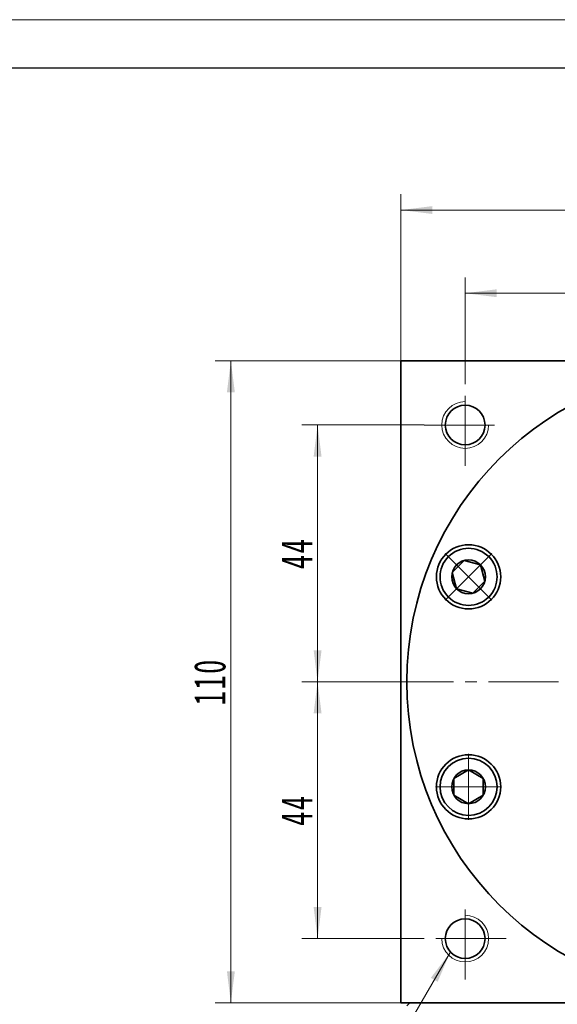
# Model space of a CAD drawing. Header units: millimetres. Extents: x 12 to 715, y 73 to 567.
# Tile 5 of 8: x 364 to 456, y 399 to 567. Entities that reach past the tile are written whole.
import ezdxf

# ---------------------------------------------------------------- set-up
doc = ezdxf.new("R2010")
doc.units = ezdxf.units.MM
doc.set_wipeout_variables(frame=1)
doc.linetypes.add('点画线', pattern=[18, 12, -2, 2, -2])
doc.layers.get('0').update_dxf_attribs({"lineweight": 35})
for name, color, linetype, lineweight in [('中心线层', 1, '点画线', 18), ('图框_外框线', 7, 'Continuous', 18), ('尺寸线层', 3, 'Continuous', 18), ('粗实线层', 7, 'Continuous', 35)]:
    doc.layers.add(name, color=color, linetype=linetype, lineweight=lineweight)
doc.styles.add('标准', font='txt', dxfattribs={"width": 0.667})
doc.dimstyles.new('a4-1-1', dxfattribs={"dimtxt": 3, "dimasz": 3, "dimexe": 1.5, "dimexo": 0, "dimgap": 0.5, "dimtad": 1, "dimdec": 3, "dimdsep": 46, "dimtxsty": '标准', "dimblk": '_CAXARROW', "dimcen": 0, "dimdle": 4, "dimazin": 2, "dimtfac": 0.707107, "dimtdec": 3, "dimtix": 1, "dimtmove": 2, "dimatfit": 3, "dimfxl": 0, "dimfrac": 2, "dimtolj": 1, "dimtzin": 0, "dimarcsym": 0})

# ---------------------------------------------------------------- blocks, each defined once
blk = doc.blocks.new('*X10')
at = {"layer": '尺寸线层', "linetype": 'Continuous'}
for points in [[(428.87, 534.79), (434.27, 535.46), (434.27, 534.11)], [(538.87, 534.79), (533.47, 535.46), (533.47, 534.11)]]:
    blk.add_hatch(color=0, dxfattribs=at).paths.add_polyline_path(points, flags=0)
at = {"layer": '尺寸线层', "color": 0, "linetype": 'Continuous'}
for p, q in [((428.87, 508.96), (428.87, 537.49)), ((538.87, 508.96), (538.87, 537.49)), ((428.87, 534.79), (538.87, 534.79))]:
    blk.add_line(p, q, dxfattribs=at)
at = {"layer": '尺寸线层', "color": 0, "insert": (483.87, 538.37), "char_height": 5.4, "width": 14.3527, "attachment_point": 5, "line_spacing_factor": 1.15057, "style": '标准'}
blk.add_mtext('\\T1.1;110', dxfattribs=at)
blk = doc.blocks.new('_CAXARROW')
blk.add_hatch(color=0).paths.add_polyline_path([(0, 0), (-1, 0.125), (-1, -0.125)], flags=0)
blk = doc.blocks.new('*X11')
at = {"layer": '尺寸线层', "linetype": 'Continuous'}
for points in [[(399.74, 508.96), (399.07, 503.56), (400.42, 503.56)], [(399.74, 398.96), (399.07, 404.36), (400.42, 404.36)]]:
    blk.add_hatch(color=0, dxfattribs=at).paths.add_polyline_path(points, flags=0)
at = {"layer": '尺寸线层', "color": 0, "linetype": 'Continuous'}
for p, q in [((428.87, 508.96), (397.04, 508.96)), ((399.74, 398.96), (399.74, 508.96)), ((428.87, 398.96), (397.04, 398.96))]:
    blk.add_line(p, q, dxfattribs=at)
at = {"layer": '尺寸线层', "color": 0, "insert": (396.16, 453.96), "char_height": 5.4, "width": 14.3527, "attachment_point": 5, "rotation": 90, "line_spacing_factor": 1.15057, "style": '标准'}
blk.add_mtext('\\T1.1;110', dxfattribs=at)
blk = doc.blocks.new('*X12')
at = {"layer": '尺寸线层', "linetype": 'Continuous'}
for points in [[(414.59, 497.96), (415.27, 492.56), (413.92, 492.56)], [(414.59, 453.96), (415.27, 459.36), (413.92, 459.36)]]:
    blk.add_hatch(color=0, dxfattribs=at).paths.add_polyline_path(points, flags=0)
at = {"layer": '尺寸线层', "color": 0, "linetype": 'Continuous'}
for p, q in [((432.87, 497.96), (411.89, 497.96)), ((414.59, 497.96), (414.59, 453.96)), ((425.87, 453.96), (411.89, 453.96))]:
    blk.add_line(p, q, dxfattribs=at)
at = {"layer": '尺寸线层', "color": 0, "insert": (411.02, 475.96), "char_height": 5.4, "width": 10.8, "attachment_point": 5, "rotation": 90, "line_spacing_factor": 1.15057, "style": '标准'}
blk.add_mtext('\\T1.1;44', dxfattribs=at)
blk = doc.blocks.new('*X13')
at = {"layer": '尺寸线层', "linetype": 'Continuous'}
for points in [[(414.59, 453.96), (415.27, 448.56), (413.92, 448.56)], [(414.59, 409.96), (415.27, 415.36), (413.92, 415.36)]]:
    blk.add_hatch(color=0, dxfattribs=at).paths.add_polyline_path(points, flags=0)
at = {"layer": '尺寸线层', "color": 0, "linetype": 'Continuous'}
for p, q in [((425.87, 453.96), (411.89, 453.96)), ((414.59, 453.96), (414.59, 409.96)), ((432.87, 409.96), (411.89, 409.96))]:
    blk.add_line(p, q, dxfattribs=at)
at = {"layer": '尺寸线层', "color": 0, "insert": (411.02, 431.96), "char_height": 5.4, "width": 10.8, "attachment_point": 5, "rotation": 90, "line_spacing_factor": 1.15057, "style": '标准'}
blk.add_mtext('\\T1.1;44', dxfattribs=at)
blk = doc.blocks.new('*X14')
at = {"layer": '尺寸线层', "linetype": 'Continuous'}
for points in [[(439.87, 520.53), (445.27, 521.21), (445.27, 519.86)], [(483.87, 520.53), (478.47, 521.21), (478.47, 519.86)]]:
    blk.add_hatch(color=0, dxfattribs=at).paths.add_polyline_path(points, flags=0)
at = {"layer": '尺寸线层', "color": 0, "linetype": 'Continuous'}
for p, q in [((439.87, 504.96), (439.87, 523.23)), ((483.87, 511.95), (483.87, 523.23)), ((439.87, 520.53), (483.87, 520.53))]:
    blk.add_line(p, q, dxfattribs=at)
at = {"layer": '尺寸线层', "color": 0, "insert": (461.87, 524.1), "char_height": 5.4, "width": 10.8, "attachment_point": 5, "line_spacing_factor": 1.15057, "style": '标准'}
blk.add_mtext('\\T1.1;44', dxfattribs=at)
blk = doc.blocks.new('*X18')
at = {"layer": '中心线层', "linetype": '点画线', "lineweight": 18}
for p, q in [((0, -5.64), (0, 5.64)), ((-5.64, 0), (5.64, 0))]:
    blk.add_line(p, q, dxfattribs=at)
at = {"layer": '粗实线层'}
for p, q in [((-2.89, 0), (-1.44, 2.5)), ((-1.44, 2.5), (1.44, 2.5)), ((2.89, 0), (1.44, 2.5)), ((2.89, 0), (1.44, 2.5)), ((-2.89, 0), (-1.44, -2.5)), ((2.89, 0), (1.44, -2.5)), ((-1.44, -2.5), (1.44, -2.5))]:
    blk.add_line(p, q, dxfattribs=at)
blk.add_circle((0, 0), 2.89, dxfattribs=at)
for start, end in [(0, 180), (180, 360)]:
    blk.add_arc((0, 0), 4.89, start, end, dxfattribs=at)
blk = doc.blocks.new('*X34')
at = {"layer": '尺寸线层', "linetype": 'Continuous'}
blk.add_hatch(color=0, dxfattribs=at).paths.add_polyline_path([(26.13, 35.68), (24, 30.67), (22.84, 31.35)], flags=0)
at = {"layer": '尺寸线层', "color": 0, "linetype": 'Continuous'}
blk.add_line((26.13, 35.68), (5.4, 0), dxfattribs=at)
at = {"layer": '尺寸线层', "color": 0}
for p, q in [((0, 12.11), (-21.83, 12.11)), ((0, 0), (0, 12.11)), ((0, 0), (-21.83, 0)), ((5.4, 0), (0, 0))]:
    blk.add_line(p, q, dxfattribs=at)
at = {"layer": '尺寸线层', "color": 0, "insert": (-2.7, 1.08), "char_height": 5.4, "width": 36.2438, "attachment_point": 9, "line_spacing_factor": 1.15057, "style": '标准'}
blk.add_mtext('\\T1.1;4-M8x16\\P6个面', dxfattribs=at)

msp = doc.modelspace()

# ---------------------------------------------------------------- linework, layer by layer
at = {"layer": '中心线层'}
for p, q in [((439.8717, 490.9588), (439.8717, 504.9588)), ((432.8717, 497.9588), (446.8717, 497.9588)), ((425.8717, 453.9588), (541.8717, 453.9588)), ((439.8717, 402.9588), (439.8717, 416.9588)), ((446.8717, 409.9588), (432.8717, 409.9588))]:
    msp.add_line(p, q, dxfattribs=at)
at = {"layer": '粗实线层'}
msp.add_line((430.3717, 398.9588), (429.8717, 398.4588), dxfattribs=at)
for points in [[(428.8717, 398.9588), (428.8717, 508.9588)], [(428.8717, 508.3588), (428.8717, 508.9588), (538.8717, 508.9588), (538.8717, 508.3588)], [(538.8717, 398.9588), (428.8717, 398.9588)]]:
    msp.add_lwpolyline(points, dxfattribs=at)
for centre, radius in [((483.8717, 453.9588), 54), ((439.8717, 497.9588), 3.4), ((440.4493, 471.945), 5.5), ((440.4493, 435.9727), 5.5), ((439.8717, 409.9588), 3.4)]:
    msp.add_circle(centre, radius, dxfattribs=at)
at = {"layer": '粗实线层', "lineweight": 18}
for centre, start, end in [((439.8717, 497.9588), 90, 360), ((439.8717, 409.9588), 180, 90)]:
    msp.add_arc(centre, 4, start, end, dxfattribs=at)

# ---------------------------------------------------------------- block references
at = {"layer": '尺寸线层'}
msp.add_blockref('*X34', (411.1555, 371.893), dxfattribs=at)

# ---------------------------------------------------------------- dimensions: what is measured, and where the dimension line sits
for base, p1, p2, picture, middle in [((538.8717, 534.7889), (428.8717, 508.9588), (538.8717, 508.9588), '*X10', (483.8717, 538.3738)), ((483.8717, 520.5329), (439.8717, 504.9588), (483.8717, 511.954), '*X14', (461.8717, 524.1027))]:
    dim = msp.add_linear_dim(base=base, p1=p1, p2=p2, dimstyle='a4-1-1', override={"dimsah": 1, "dimtfill": 1, "dimtzin": 0}, dxfattribs=at)
    dim.commit()
    dim.dimension.update_dxf_attribs({"geometry": picture, "text_midpoint": middle})
for base, p1, p2, angle, picture, middle in [((399.7405, 508.9588), (428.8717, 398.9588), (428.8717, 508.9588), 90, '*X11', (396.1556, 453.9588)), ((414.5905, 453.9588), (432.8717, 497.9588), (425.8717, 453.9588), 270, '*X12', (411.0207, 475.9588)), ((414.5905, 409.9588), (425.8717, 453.9588), (432.8717, 409.9588), 270, '*X13', (411.0207, 431.9588))]:
    dim = msp.add_linear_dim(base=base, p1=p1, p2=p2, angle=angle, dimstyle='a4-1-1', override={"dimsah": 1, "dimtfill": 1, "dimtzin": 0}, dxfattribs=at)
    dim.commit()
    dim.dimension.update_dxf_attribs({"geometry": picture, "text_midpoint": middle})

# ---------------------------------------------------------------- next in the draw order: wipeouts: each hides what was drawn before it
for points in [[(443.9071, 475.4027), (443.8876, 475.4221), (443.868, 475.4414), (443.8483, 475.4605), (443.8285, 475.4796), (443.8086, 475.4985), (443.7886, 475.5173), (443.7685, 475.536), (443.7482, 475.5546), (443.7279, 475.5731), (443.7075, 475.5914), (443.6869, 475.6097), (443.6663, 475.6278), (443.6455, 475.6459), (443.6247, 475.6638), (443.6037, 475.6815), (443.5827, 475.6992), (443.5615, 475.7167), (443.5403, 475.7342), (443.519, 475.7515), (443.4975, 475.7687), (443.476, 475.7857), (443.4544, 475.8027), (443.4326, 475.8195), (443.4108, 475.8362), (443.3889, 475.8528), (443.3669, 475.8692), (443.3448, 475.8856), (443.3226, 475.9018), (443.3003, 475.9179), (443.278, 475.9338), (443.278, 475.9338), (443.0885, 476.0616), (442.8933, 476.1804), (442.6927, 476.29), (442.4872, 476.3901), (442.2773, 476.4804), (442.0634, 476.5609), (441.846, 476.6313), (441.6255, 476.6914), (441.4024, 476.7412), (441.1773, 476.7805), (440.9506, 476.8092), (440.7227, 476.8273), (440.4943, 476.8348), (440.2658, 476.8315), (440.0377, 476.8176), (439.8105, 476.7931), (439.5846, 476.7579), (439.3607, 476.7122), (439.1391, 476.6562), (438.9205, 476.5898), (438.7051, 476.5133), (438.4935, 476.4268), (438.2863, 476.3305), (438.0837, 476.2247), (437.8863, 476.1095), (437.6946, 475.9852), (437.5088, 475.8521), (437.3295, 475.7104), (437.1569, 475.5605), (436.9916, 475.4027), (436.9916, 475.4027), (436.8338, 475.2374), (436.6839, 475.0649), (436.5423, 474.8855), (436.4091, 474.6997), (436.2848, 474.508), (436.1696, 474.3106), (436.0638, 474.108), (435.9675, 473.9008), (435.881, 473.6892), (435.8045, 473.4739), (435.7381, 473.2552), (435.6821, 473.0336), (435.6364, 472.8097), (435.6013, 472.5838), (435.5767, 472.3566), (435.5628, 472.1285), (435.5595, 471.9), (435.567, 471.6716), (435.5851, 471.4437), (435.6138, 471.217), (435.6531, 470.9919), (435.7029, 470.7688), (435.763, 470.5483), (435.8334, 470.3309), (435.9139, 470.117), (436.0042, 469.9071), (436.1043, 469.7016), (436.2139, 469.501), (436.3327, 469.3058), (436.4605, 469.1163), (436.4605, 469.1163), (436.4764, 469.094), (436.4925, 469.0717), (436.5087, 469.0495), (436.5251, 469.0274), (436.5415, 469.0054), (436.5581, 468.9835), (436.5748, 468.9617), (436.5916, 468.9399), (436.6086, 468.9183), (436.6256, 468.8968), (436.6428, 468.8754), (436.6601, 468.854), (436.6776, 468.8328), (436.6951, 468.8116), (436.7128, 468.7906), (436.7306, 468.7696), (436.7485, 468.7488), (436.7665, 468.728), (436.7846, 468.7074), (436.8029, 468.6869), (436.8212, 468.6664), (436.8397, 468.6461), (436.8583, 468.6259), (436.877, 468.6057), (436.8958, 468.5857), (436.9148, 468.5658), (436.9338, 468.546), (436.953, 468.5263), (436.9722, 468.5067), (436.9916, 468.4872), (436.9916, 468.4872), (437.1773, 468.311), (437.372, 468.1447), (437.5751, 467.9889), (437.7861, 467.8439), (438.0043, 467.7101), (438.2293, 467.5879), (438.4604, 467.4777), (438.6969, 467.3798), (438.9382, 467.2943), (439.1837, 467.2216), (439.4327, 467.1618), (439.6844, 467.1152), (439.9382, 467.0818), (440.1934, 467.0617), (440.4493, 467.055), (440.7053, 467.0617), (440.9605, 467.0818), (441.2143, 467.1152), (441.466, 467.1618), (441.715, 467.2216), (441.9604, 467.2943), (442.2018, 467.3798), (442.4383, 467.4777), (442.6694, 467.5879), (442.8943, 467.7101), (443.1126, 467.8439), (443.3236, 467.9889), (443.5267, 468.1447), (443.7214, 468.311), (443.9071, 468.4872), (443.9071, 468.4872), (444.0833, 468.6729), (444.2496, 468.8676), (444.4054, 469.0707), (444.5504, 469.2817), (444.6842, 469.5), (444.8064, 469.725), (444.9166, 469.956), (445.0146, 470.1925), (445.1, 470.4339), (445.1727, 470.6793), (445.2325, 470.9283), (445.2791, 471.18), (445.3126, 471.4338), (445.3326, 471.689), (445.3393, 471.945), (445.3326, 472.2009), (445.3126, 472.4561), (445.2791, 472.7099), (445.2325, 472.9617), (445.1727, 473.2106), (445.1, 473.4561), (445.0146, 473.6974), (444.9166, 473.9339), (444.8064, 474.165), (444.6842, 474.39), (444.5504, 474.6083), (444.4054, 474.8192), (444.2496, 475.0223), (444.0833, 475.217)], [(440.4493, 440.8627), (440.4219, 440.8626), (440.3944, 440.8624), (440.3669, 440.862), (440.3394, 440.8615), (440.312, 440.8608), (440.2845, 440.8599), (440.2571, 440.8589), (440.2296, 440.8578), (440.2022, 440.8565), (440.1747, 440.855), (440.1473, 440.8534), (440.1199, 440.8516), (440.0925, 440.8497), (440.0651, 440.8476), (440.0377, 440.8454), (440.0103, 440.843), (439.9829, 440.8404), (439.9556, 440.8377), (439.9283, 440.8349), (439.901, 440.8319), (439.8737, 440.8287), (439.8464, 440.8254), (439.8191, 440.8219), (439.7919, 440.8183), (439.7647, 440.8146), (439.7375, 440.8106), (439.7103, 440.8066), (439.6832, 440.8023), (439.656, 440.7979), (439.6289, 440.7934), (439.6289, 440.7934), (439.4046, 440.7498), (439.1825, 440.6958), (438.9632, 440.6314), (438.7472, 440.5569), (438.5349, 440.4724), (438.3267, 440.378), (438.1232, 440.274), (437.9248, 440.1606), (437.7318, 440.0381), (437.5449, 439.9067), (437.3642, 439.7667), (437.1903, 439.6184), (437.0235, 439.4621), (436.8642, 439.2983), (436.7128, 439.1271), (436.5695, 438.9491), (436.4346, 438.7645), (436.3086, 438.5739), (436.1916, 438.3776), (436.0839, 438.176), (435.9857, 437.9697), (435.8972, 437.7589), (435.8188, 437.5443), (435.7504, 437.3262), (435.6923, 437.1052), (435.6446, 436.8817), (435.6073, 436.6562), (435.5807, 436.4292), (435.5647, 436.2012), (435.5593, 435.9727), (435.5593, 435.9727), (435.5647, 435.7442), (435.5807, 435.5163), (435.6073, 435.2893), (435.6446, 435.0638), (435.6923, 434.8403), (435.7504, 434.6193), (435.8188, 434.4012), (435.8972, 434.1865), (435.9857, 433.9758), (436.0839, 433.7694), (436.1916, 433.5678), (436.3086, 433.3715), (436.4346, 433.1809), (436.5695, 432.9964), (436.7128, 432.8183), (436.8642, 432.6472), (437.0235, 432.4833), (437.1903, 432.3271), (437.3642, 432.1788), (437.5449, 432.0388), (437.7318, 431.9073), (437.9248, 431.7848), (438.1232, 431.6714), (438.3267, 431.5674), (438.5349, 431.4731), (438.7472, 431.3885), (438.9632, 431.314), (439.1825, 431.2497), (439.4046, 431.1956), (439.6289, 431.152), (439.6289, 431.152), (439.656, 431.1475), (439.6832, 431.1431), (439.7103, 431.1389), (439.7375, 431.1348), (439.7647, 431.1309), (439.7919, 431.1271), (439.8191, 431.1235), (439.8464, 431.12), (439.8737, 431.1167), (439.901, 431.1136), (439.9283, 431.1106), (439.9556, 431.1077), (439.9829, 431.105), (440.0103, 431.1025), (440.0377, 431.1001), (440.0651, 431.0978), (440.0925, 431.0958), (440.1199, 431.0938), (440.1473, 431.0921), (440.1747, 431.0904), (440.2022, 431.089), (440.2296, 431.0877), (440.2571, 431.0865), (440.2845, 431.0855), (440.312, 431.0847), (440.3394, 431.084), (440.3669, 431.0834), (440.3944, 431.083), (440.4219, 431.0828), (440.4493, 431.0827), (440.4493, 431.0827), (440.7053, 431.0894), (440.9605, 431.1095), (441.2143, 431.1429), (441.466, 431.1896), (441.715, 431.2493), (441.9604, 431.3221), (442.2018, 431.4075), (442.4383, 431.5055), (442.6694, 431.6157), (442.8943, 431.7379), (443.1126, 431.8716), (443.3236, 432.0166), (443.5267, 432.1725), (443.7214, 432.3387), (443.9071, 432.515), (444.0833, 432.7007), (444.2496, 432.8953), (444.4054, 433.0985), (444.5504, 433.3094), (444.6842, 433.5277), (444.8064, 433.7527), (444.9166, 433.9838), (445.0146, 434.2203), (445.1, 434.4616), (445.1727, 434.7071), (445.2325, 434.956), (445.2791, 435.2078), (445.3126, 435.4616), (445.3326, 435.7168), (445.3393, 435.9727), (445.3393, 435.9727), (445.3326, 436.2286), (445.3126, 436.4839), (445.2791, 436.7377), (445.2325, 436.9894), (445.1727, 437.2384), (445.1, 437.4838), (445.0146, 437.7251), (444.9166, 437.9617), (444.8064, 438.1927), (444.6842, 438.4177), (444.5504, 438.636), (444.4054, 438.847), (444.2496, 439.0501), (444.0833, 439.2448), (443.9071, 439.4305), (443.7214, 439.6067), (443.5267, 439.773), (443.3236, 439.9288), (443.1126, 440.0738), (442.8943, 440.2076), (442.6694, 440.3297), (442.4383, 440.44), (442.2018, 440.5379), (441.9604, 440.6234), (441.715, 440.6961), (441.466, 440.7559), (441.2143, 440.8025), (440.9605, 440.8359), (440.7053, 440.856)]]:
    msp.add_wipeout(points).dxf.layer = '粗实线层'

# ---------------------------------------------------------------- next in the draw order: linework, layer by layer
at = {"layer": '图框_外框线', "color": 3}
msp.add_lwpolyline([(16.126, 73.32), (714.8233, 73.32), (714.8233, 567.3988), (16.126, 567.3988)], close=True, dxfattribs=at)
at = {"layer": '图框_外框线', "color": 3, "lineweight": 25}
msp.add_lwpolyline([(57.7152, 81.6378), (706.5054, 81.6378), (706.5054, 559.0809), (57.7152, 559.0809)], close=True, dxfattribs=at)

# ---------------------------------------------------------------- next in the draw order: block references
at = {"layer": '粗实线层'}
for p, rotation in [((440.4493, 471.945), 45.00000000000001), ((440.4493, 435.9727), 90)]:
    msp.add_blockref('*X18', p, dxfattribs=dict(at, rotation=rotation))

doc.saveas('drawing.dxf')
